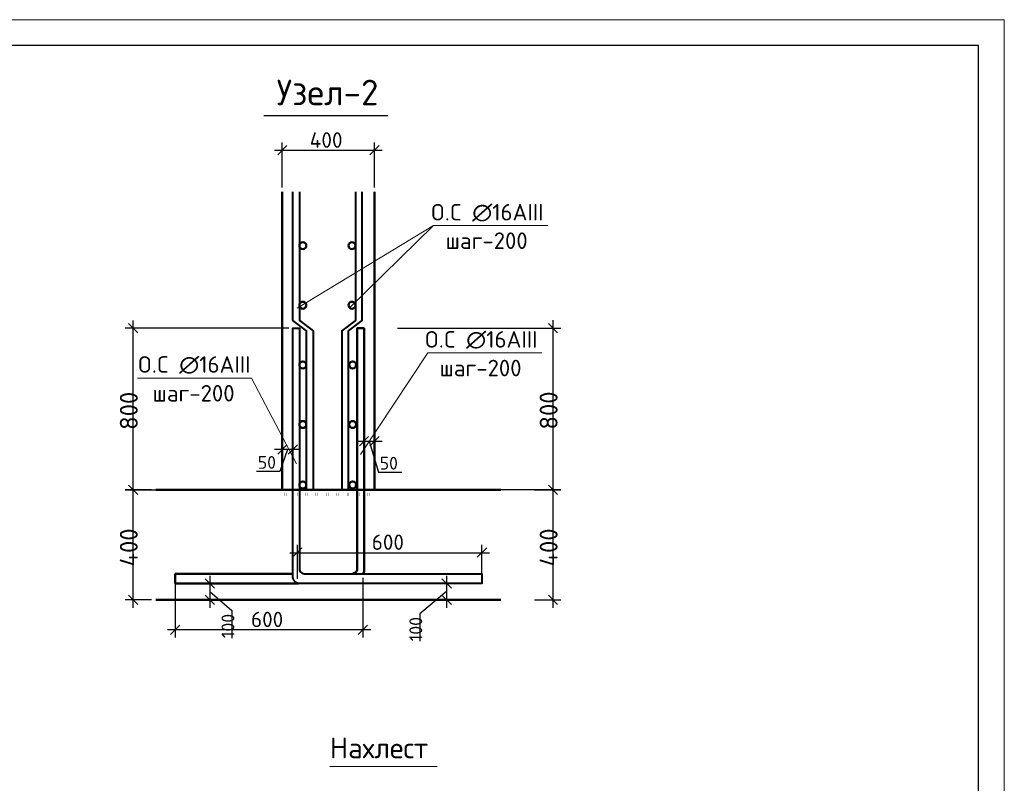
# Model space of a CAD drawing. Header units: millimetres. Extents: x -2765404 to 1548445, y -374876 to 1313256.
# Tile 7 of 77: x 38701 to 57755, y -329212 to -314436. Entities that reach past the tile are written whole.
import ezdxf

# ---------------------------------------------------------------- set-up
doc = ezdxf.new("R2010")
doc.units = ezdxf.units.MM
for name, color, linetype in [('PDF _0', 7, 'Continuous'), ('PDF _PDF _0', 7, 'Continuous'), ('PDF _Текст', 7, 'Continuous'), ('PDF _ЭМ', 7, 'Continuous')]:
    doc.layers.add(name, color=color, linetype=linetype)
doc.styles.add('PDF Arial', font='arial.ttf')
doc.styles.add('PDF ISOCPEUR', font='isocpeur.ttf')

msp = doc.modelspace()

# ---------------------------------------------------------------- linework, layer by layer
at = {"layer": 'PDF _0', "lineweight": 13}
msp.add_lwpolyline([(44702, -328886), (46780, -328886)], dxfattribs=at)
at = {"layer": 'PDF _PDF _0', "lineweight": 25}
for points in [[(43424, -316289), (45828, -316289)], [(43783, -317684), (43783, -316813)], [(45564, -317684), (45564, -316813)], [(43634, -316962), (45714, -316962)], [(43873, -316872), (43693, -317052)], [(45475, -317052), (45654, -316872)], [(40894, -323680), (40894, -320255)], [(49022, -323680), (49022, -320252)], [(43906, -320405), (40745, -320405)], [(40984, -320495), (40805, -320312)], [(46010, -320405), (49172, -320405)], [(49109, -320495), (48932, -320312)], [(45451, -322498), (45274, -322680)], [(45475, -322680), (45654, -322498)], [(43885, -322755), (43735, -323177), (43286, -323177)], [(44136, -322755), (43634, -322755)], [(43873, -322659), (43693, -322842)], [(43783, -322758), (43783, -322905)], [(43897, -322842), (44077, -322659)], [(43987, -322758), (43987, -322905)], [(45211, -322590), (45714, -322590)], [(45364, -322620), (45364, -322740)], [(45463, -322590), (45645, -323192), (46094, -323192)], [(45564, -322620), (45564, -322740)], [(41254, -323530), (40745, -323530), (43654, -323530)], [(40984, -323620), (40805, -323441), (40984, -323623)], [(40894, -325814), (40894, -323381)], [(48660, -323530), (49172, -323530), (46262, -323530)], [(49109, -323620), (48932, -323441), (49109, -323620)], [(49022, -325814), (49022, -323381)], [(44163, -324656), (43981, -324839)], [(44077, -325258), (44077, -324599)], [(47555, -324839), (47738, -324656)], [(47645, -325258), (47645, -324599)], [(43927, -324749), (47795, -324749)], [(41712, -325234), (41712, -326389)], [(42379, -325195), (42379, -325814)], [(45343, -325234), (45343, -326389)], [(46962, -325195), (46962, -325814)], [(42472, -325434), (42289, -325255)], [(42382, -325344), (42532, -325344)], [(47055, -325434), (46873, -325255)], [(47043, -325344), (47112, -325344)], [(40805, -325569), (40984, -325752)], [(42289, -325569), (42472, -325752)], [(42379, -325500), (42804, -325871), (42804, -326404)], [(46962, -325500), (46442, -325931), (46442, -326464)], [(46873, -325569), (47055, -325752)], [(48932, -325569), (49109, -325752)], [(41254, -325659), (40745, -325659)], [(42382, -325659), (42532, -325659)], [(47043, -325659), (47112, -325659)], [(48660, -325659), (49172, -325659)], [(41801, -326150), (41619, -326332)], [(45253, -326332), (45430, -326150)], [(45493, -326240), (41562, -326240)]]:
    msp.add_lwpolyline(points, dxfattribs=at)
at = {"layer": 'PDF _PDF _0', "lineweight": 50}
for points in [[(43783, -317765), (43783, -323530)], [(45564, -317765), (45564, -323530)], [(48013, -323530), (45612, -323530), (45549, -323530), (45448, -323530), (45400, -323530), (45349, -323530), (45250, -323530), (45199, -323530), (45148, -323530), (45050, -323530), (44999, -323530), (44951, -323530), (44849, -323530), (44801, -323530), (44747, -323530), (44651, -323530), (44597, -323530), (44550, -323530), (44448, -323530), (44400, -323530), (44352, -323530), (44250, -323530), (44199, -323530), (44148, -323530), (44050, -323530), (43999, -323530), (43951, -323530), (43849, -323530), (43801, -323530), (43732, -323530), (41334, -323530)], [(48013, -325659), (41334, -325659)]]:
    msp.add_lwpolyline(points, dxfattribs=at)
at = {"layer": 'PDF _PDF _0', "color": 14, "lineweight": 40, "true_color": 0xb20000}
for points in [[(44118, -317765), (44118, -320255), (44382, -320456), (44382, -323533), (44250, -323533), (44250, -320456), (43987, -320255), (43987, -317765)], [(45196, -317765), (45196, -320255), (44933, -320456), (44933, -323533)], [(45061, -323533), (45061, -320456), (45325, -320255), (45325, -317765)], [(44933, -323530), (45061, -323530)]]:
    msp.add_lwpolyline(points, dxfattribs=at)
at = {"layer": 'PDF _PDF _0', "lineweight": 18}
for points in [[(46711, -318420), (44071, -320019)], [(45082, -320013), (46711, -318420), (48923, -318420)], [(45295, -322851), (46597, -320881), (48807, -320881)], [(44059, -323027), (43187, -321369), (40978, -321369)]]:
    msp.add_lwpolyline(points, dxfattribs=at)
at = {"layer": 'PDF _PDF _0', "color": 5, "lineweight": 40}
msp.add_lwpolyline([(44095, -325344), (44077, -325338), (44059, -325335), (44047, -325327), (44038, -325321), (44032, -325312), (44023, -325303), (44011, -325288), (44002, -325276), (43996, -325246), (43987, -325231), (43987, -325114), (43987, -320405), (44118, -320405), (44118, -325090), (44124, -325102), (44136, -325117), (44145, -325126), (44151, -325132), (44160, -325141), (44172, -325147), (44187, -325153), (44208, -325159), (47645, -325159), (47645, -325344)], close=True, dxfattribs=at)
at = {"layer": 'PDF _PDF _0', "color": 1, "lineweight": 50}
for points in [[(45343, -325159), (45346, -325153), (45349, -325147), (45355, -325138), (45358, -325129), (45364, -325114), (45364, -320405), (45229, -320405), (45229, -325090), (45226, -325102), (45211, -325117), (45205, -325126), (45196, -325132), (45187, -325141), (45175, -325147), (45160, -325153), (45139, -325159)], [(44095, -325344), (41712, -325344), (41712, -325159), (43987, -325159)]]:
    msp.add_lwpolyline(points, dxfattribs=at)
at = {"layer": 'PDF _PDF _0', "lineweight": 50}
for centre in [(44180, -318808), (45129, -318808), (44180, -319960), (45129, -319960), (44180, -321116), (45144, -321116), (44180, -322269), (45144, -322269), (44180, -323439), (45144, -323439)]:
    msp.add_circle(centre, 67.4, dxfattribs=at)
at = {"layer": 'PDF _ЭМ', "lineweight": 20}
msp.add_lwpolyline([(57755, -344133), (57755, -314436), (15757, -314436), (15757, -344133), (57755, -344133), (57755, -314436), (15757, -314436), (15757, -344133)], dxfattribs=at)
at = {"layer": 'PDF _ЭМ', "lineweight": 30}
msp.add_lwpolyline([(17756, -335134), (16556, -335134), (16556, -343633), (17756, -343633), (57255, -343633), (57255, -314936), (17756, -314936), (17756, -343633)], dxfattribs=at)

# ---------------------------------------------------------------- texts
at = {"layer": 'PDF _Текст', "attachment_point": 7}
for s, insert, char_height, style in [('Узел-2', (43672, -316091), 494.8, 'PDF ISOCPEUR'), ('400', (44313, -316914), 300, 'PDF ISOCPEUR'), ('| |', (43825, -323653), 50.3, 'PDF Arial'), ('| |', (44026, -323653), 50.3, 'PDF Arial'), ('| |', (44223, -323653), 50.3, 'PDF Arial'), ('| |', (44424, -323653), 50.3, 'PDF Arial'), ('| |', (44624, -323653), 50.3, 'PDF Arial'), ('| |', (44825, -323653), 50.3, 'PDF Arial'), ('| |', (45026, -323653), 50.3, 'PDF Arial'), ('| |', (45223, -323653), 50.3, 'PDF Arial'), ('| |', (45424, -323653), 50.3, 'PDF Arial'), ('Нахлест', (44702, -328727), 400, 'PDF ISOCPEUR')]:
    msp.add_mtext(s, dxfattribs=dict(at, insert=insert, char_height=char_height, style=style))
at = {"layer": 'PDF _Текст', "color": 6, "char_height": 320, "attachment_point": 7, "style": 'PDF ISOCPEUR'}
for s, insert in [('O.C ∅16AIII', (46654, -318342)), ('шаг-200', (46944, -318872))]:
    msp.add_mtext(s, dxfattribs=dict(at, insert=insert))
at = {"layer": 'PDF _Текст', "color": 1, "attachment_point": 7, "style": 'PDF ISOCPEUR'}
for s, insert, char_height in [('O.C ∅16AIII', (46537, -320803), 320), ('шаг-200', (46825, -321336), 320), ('50', (45669, -323141), 247.4), ('600', (43178, -326189), 296.9)]:
    msp.add_mtext(s, dxfattribs=dict(at, insert=insert, char_height=char_height))
at = {"layer": 'PDF _Текст', "color": 5, "attachment_point": 7, "style": 'PDF ISOCPEUR'}
for s, insert, char_height in [('O.C ∅16AIII', (40984, -321288), 320), ('шаг-200', (41272, -321824), 320), ('50', (43310, -323126), 247.4), ('600', (45514, -324695), 296.9)]:
    msp.add_mtext(s, dxfattribs=dict(at, insert=insert, char_height=char_height))
at = {"layer": 'PDF _Текст', "attachment_point": 7, "rotation": 90, "style": 'PDF ISOCPEUR'}
for s, insert, char_height in [('800', (40985, -322372), 346.3), ('800', (49110, -322366), 346.3), ('400', (40985, -325015), 346.3), ('400', (49110, -325015), 346.3), ('100', (42856, -326401), 250), ('100', (46491, -326461), 250)]:
    msp.add_mtext(s, dxfattribs=dict(at, insert=insert, char_height=char_height))

doc.saveas('drawing.dxf')
